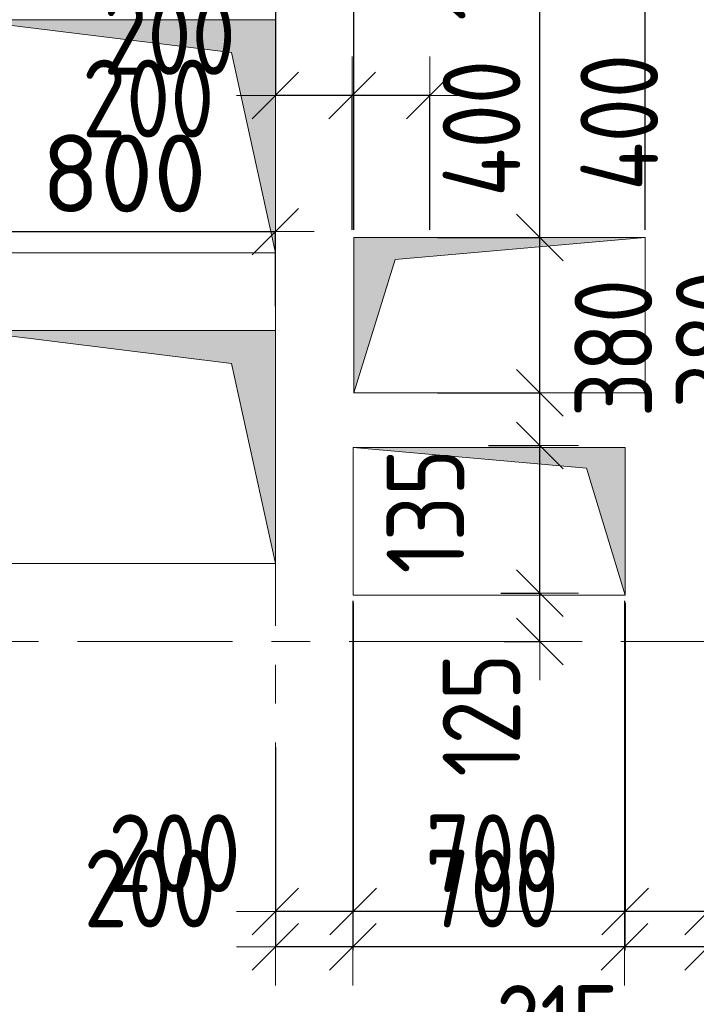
# Model space of a CAD drawing. Header units: metres. Extents: x -38 to 89, y -15 to 21.
# Tile 25 of 129: x 21.02 to 22.76, y 8.07 to 10.6. Entities that reach past the tile are written whole.
import ezdxf

# ---------------------------------------------------------------- set-up
doc = ezdxf.new("R2010")
doc.units = ezdxf.units.M
doc.header["$PDMODE"] = 65
doc.linetypes.add('______11', pattern=[0.5, 0.4, -0.05, 0, -0.05])
doc.linetypes.add('______5', pattern=[1.1, 0.8, -0.1, 0.1, -0.1])
for name, color, linetype, lineweight in [('XR$2$Осевая линия (1)', 7, '______5', 13), ('XR$3$Перекрытие (1)', 7, 'Continuous', 35), ('XR$4$Размерная линия (1)', 7, 'Continuous', 13), ('XR$5$Размерная линия (1)', 7, 'Continuous', 13)]:
    doc.layers.add(name, color=color, linetype=linetype, lineweight=lineweight)
doc.layers.add('XR$3$Макрос проема_ отверстия', color=7, linetype='Continuous', lineweight=13, true_color=0x2d2d2d)
doc.styles.add('ISOCPEUR', font='txt')
doc.dimstyles.new('DIMSTYLE_3', dxfattribs={"dimtxt": 0.2, "dimasz": 0.2, "dimexe": 0, "dimexo": 0, "dimgap": 0.1, "dimtad": 2, "dimdec": 0, "dimlfac": 1000, "dimrnd": 5, "dimzin": 12, "dimdsep": 46, "dimtxsty": 'ISOCPEUR', "dimblk1": 'ALL_ML_STRICH', "dimblk2": 'ALL_ML_STRICH', "dimsah": 1, "dimcen": 0, "dimclrd": 7, "dimclre": 256, "dimclrt": 7, "dimadec": 0, "dimazin": 0, "dimtfac": 1, "dimtdec": 0, "dimtix": 1, "dimtmove": 2, "dimatfit": 3, "dimfxl": 0, "dimtzin": 0, "dimlwd": 0, "dimlwe": -3, "dimarcsym": 0})
doc.dimstyles.new('DIMSTYLE_6', dxfattribs={"dimtxt": 0.2, "dimasz": 0.2, "dimexe": 0, "dimexo": 0, "dimgap": 0.1, "dimtad": 2, "dimdec": 0, "dimlfac": 1000, "dimrnd": 5, "dimzin": 12, "dimdsep": 46, "dimtxsty": 'ISOCPEUR', "dimblk1": 'ALL_ML_STRICH', "dimblk2": 'ALL_ML_STRICH', "dimsah": 1, "dimcen": 0, "dimclrd": 7, "dimclre": 256, "dimclrt": 7, "dimadec": 0, "dimazin": 0, "dimtfac": 1, "dimtdec": 0, "dimtix": 1, "dimtmove": 2, "dimatfit": 3, "dimfxl": 0, "dimtvp": 1.2, "dimtzin": 0, "dimlwd": 0, "dimlwe": -3, "dimarcsym": 0})
doc.dimstyles.new('DIMSTYLE_7', dxfattribs={"dimtxt": 0.2, "dimasz": 0.2, "dimexe": 0, "dimexo": 0, "dimgap": 0.1, "dimtad": 0, "dimdec": 0, "dimlfac": 1000, "dimrnd": 5, "dimzin": 12, "dimdsep": 46, "dimtxsty": 'ISOCPEUR', "dimblk1": 'ALL_ML_STRICH', "dimblk2": 'ALL_ML_STRICH', "dimsah": 1, "dimcen": 0, "dimclrd": 7, "dimclre": 256, "dimclrt": 7, "dimadec": 0, "dimazin": 0, "dimtfac": 1, "dimtdec": 0, "dimtix": 1, "dimtmove": 2, "dimatfit": 3, "dimfxl": 0, "dimtvp": 1.2, "dimtzin": 0, "dimlwd": 0, "dimlwe": -3, "dimarcsym": 0})

# ---------------------------------------------------------------- blocks, each defined once
blk = doc.blocks.new('Отображение проема', base_point=(-1.1579, -49.3094))
at = {"layer": 'XR$3$Макрос проема_ отверстия', "true_color": 0x000000, "transparency": 33554687}
blk.add_hatch(color=18, dxfattribs=at).paths.add_polyline_path([(-1.1579, -50.1094), (-1.0448, -49.4225), (-0.3579, -49.3094), (-1.1579, -49.3094)])
at = {"layer": 'XR$3$Макрос проема_ отверстия', "transparency": 33554687}
for p, q in [((-1.1579, -50.1094), (-1.1579, -49.3094)), ((-1.1579, -49.3094), (-0.3579, -49.3094)), ((-1.0448, -49.4225), (-0.3579, -49.3094)), ((-1.1579, -50.1094), (-1.0448, -49.4225))]:
    blk.add_line(p, q, dxfattribs=at)
blk = doc.blocks.new('ALL_ML_STRICH')
at = {"color": 0, "linetype": 'ByBlock', "lineweight": -2}
for p, q in [((0, -0.5), (0, 0.5)), ((-0.3, -0.3), (0.3, 0.3)), ((-1, 0), (0.5, 0))]:
    blk.add_line(p, q, dxfattribs=at)
blk = doc.blocks.new('*D195')
at = {"layer": 'DEFPOINTS', "color": 7, "linetype": 'Continuous', "lineweight": 13, "transparency": 33554687}
for p in [(22.7944, 9.3592), (23.2959, 9.3592), (23.2959, 8.2139)]:
    blk.add_point(p, dxfattribs=at)
at = {"layer": 'XR$4$Размерная линия (1)', "color": 9, "linetype": 'Continuous', "lineweight": -2, "true_color": 0xc7c7c7, "transparency": 33554687}
for p, q in [((22.7944, 9.3392), (22.7944, 8.2139)), ((23.2959, 9.3392), (23.2959, 8.2139))]:
    blk.add_line(p, q, dxfattribs=at)
at = {"layer": 'XR$4$Размерная линия (1)', "color": 7, "linetype": 'Continuous', "lineweight": -2, "transparency": 33554687}
blk.add_line((23.2959, 8.2139), (22.7944, 8.2139), dxfattribs=at)
at = {"layer": 'XR$4$Размерная линия (1)', "color": 7, "linetype": 'Continuous', "lineweight": 13, "transparency": 33554687, "xscale": 0.2, "yscale": 0.2, "zscale": 0.2}
for p, rotation in [((22.7944, 8.2139), 180), ((23.2959, 8.2139), 360)]:
    blk.add_blockref('ALL_ML_STRICH', p, dxfattribs=dict(at, rotation=rotation))
at = {"layer": 'XR$4$Размерная линия (1)', "color": 7, "linetype": 'Continuous', "lineweight": 13, "transparency": 33554687, "insert": (23.0535, 8.3639), "char_height": 0.2, "width": 0.5, "attachment_point": 5, "style": 'ISOCPEUR'}
blk.add_mtext('\\W0.83;\\A1;{500}', dxfattribs=at)
blk = doc.blocks.new('*D196')
at = {"layer": 'DEFPOINTS', "color": 7, "linetype": 'Continuous', "lineweight": 13, "transparency": 33554687}
for p in [(22.7944, 9.3592), (22.5794, 9.1242), (22.7944, 8.2139)]:
    blk.add_point(p, dxfattribs=at)
at = {"layer": 'XR$4$Размерная линия (1)', "color": 9, "linetype": 'Continuous', "lineweight": -2, "true_color": 0xc7c7c7, "transparency": 33554687}
for p, q in [((22.7944, 9.3392), (22.7944, 8.2139)), ((22.5794, 9.1042), (22.5794, 8.2139))]:
    blk.add_line(p, q, dxfattribs=at)
at = {"layer": 'XR$4$Размерная линия (1)', "color": 7, "linetype": 'Continuous', "lineweight": -2, "transparency": 33554687}
blk.add_line((22.7944, 8.2139), (22.5794, 8.2139), dxfattribs=at)
at = {"layer": 'XR$4$Размерная линия (1)', "color": 7, "linetype": 'Continuous', "lineweight": 13, "transparency": 33554687, "xscale": 0.2, "yscale": 0.2, "zscale": 0.2}
for p, rotation in [((22.5794, 8.2139), 180), ((22.7944, 8.2139), 360)]:
    blk.add_blockref('ALL_ML_STRICH', p, dxfattribs=dict(at, rotation=rotation))
at = {"layer": 'XR$4$Размерная линия (1)', "color": 7, "linetype": 'Continuous', "lineweight": 13, "transparency": 33554687, "insert": (22.4069, 8.0153), "char_height": 0.2, "width": 0.5, "attachment_point": 5, "style": 'ISOCPEUR'}
blk.add_mtext('\\W0.83;\\A1;{215}', dxfattribs=at)
blk = doc.blocks.new('*D197')
at = {"layer": 'DEFPOINTS', "color": 7, "linetype": 'Continuous', "lineweight": 13, "transparency": 33554687}
for p in [(21.8794, 9.1242), (22.5794, 9.1242), (22.5794, 8.2139)]:
    blk.add_point(p, dxfattribs=at)
at = {"layer": 'XR$4$Размерная линия (1)', "color": 9, "linetype": 'Continuous', "lineweight": -2, "true_color": 0xc7c7c7, "transparency": 33554687}
for p, q in [((21.8794, 9.1042), (21.8794, 8.2139)), ((22.5794, 9.1042), (22.5794, 8.2139))]:
    blk.add_line(p, q, dxfattribs=at)
at = {"layer": 'XR$4$Размерная линия (1)', "color": 7, "linetype": 'Continuous', "lineweight": -2, "transparency": 33554687}
blk.add_line((22.5794, 8.2139), (21.8794, 8.2139), dxfattribs=at)
at = {"layer": 'XR$4$Размерная линия (1)', "color": 7, "linetype": 'Continuous', "lineweight": 13, "transparency": 33554687, "xscale": 0.2, "yscale": 0.2, "zscale": 0.2}
for p, rotation in [((21.8794, 8.2139), 180), ((22.5794, 8.2139), 360)]:
    blk.add_blockref('ALL_ML_STRICH', p, dxfattribs=dict(at, rotation=rotation))
at = {"layer": 'XR$4$Размерная линия (1)', "color": 7, "linetype": 'Continuous', "lineweight": 13, "transparency": 33554687, "insert": (22.2377, 8.3639), "char_height": 0.2, "width": 0.5, "attachment_point": 5, "style": 'ISOCPEUR'}
blk.add_mtext('\\W0.83;\\A1;{700}', dxfattribs=at)
blk = doc.blocks.new('*D198')
at = {"layer": 'DEFPOINTS', "color": 7, "linetype": 'Continuous', "lineweight": 13, "transparency": 33554687}
for p in [(21.8794, 9.1242), (21.68, 8.7481), (21.8794, 8.2139)]:
    blk.add_point(p, dxfattribs=at)
at = {"layer": 'XR$4$Размерная линия (1)', "color": 9, "linetype": 'Continuous', "lineweight": -2, "true_color": 0xc7c7c7, "transparency": 33554687}
for p, q in [((21.8794, 9.1042), (21.8794, 8.2139)), ((21.68, 8.7281), (21.68, 8.2139))]:
    blk.add_line(p, q, dxfattribs=at)
at = {"layer": 'XR$4$Размерная линия (1)', "color": 7, "linetype": 'Continuous', "lineweight": -2, "transparency": 33554687}
blk.add_line((21.8794, 8.2139), (21.68, 8.2139), dxfattribs=at)
at = {"layer": 'XR$4$Размерная линия (1)', "color": 7, "linetype": 'Continuous', "lineweight": 13, "transparency": 33554687, "xscale": 0.2, "yscale": 0.2, "zscale": 0.2}
for p, rotation in [((21.68, 8.2139), 180), ((21.8794, 8.2139), 360)]:
    blk.add_blockref('ALL_ML_STRICH', p, dxfattribs=dict(at, rotation=rotation))
at = {"layer": 'XR$4$Размерная линия (1)', "color": 7, "linetype": 'Continuous', "lineweight": 13, "transparency": 33554687, "insert": (21.3569, 8.3639), "char_height": 0.2, "width": 0.5, "attachment_point": 5, "style": 'ISOCPEUR'}
blk.add_mtext('\\W0.83;\\A1;{200}', dxfattribs=at)
blk = doc.blocks.new('*D313')
at = {"layer": 'DEFPOINTS', "color": 7, "linetype": 'Continuous', "lineweight": 13, "transparency": 33554687}
for p in [(20.88, 10.0545), (21.68, 9.8429), (20.88, 9.8)]:
    blk.add_point(p, dxfattribs=at)
at = {"layer": 'XR$4$Размерная линия (1)', "color": 9, "linetype": 'Continuous', "lineweight": -2, "true_color": 0xc7c7c7, "transparency": 33554687}
for p, q in [((20.88, 9.82), (20.88, 10.0545)), ((21.68, 9.8629), (21.68, 10.0545))]:
    blk.add_line(p, q, dxfattribs=at)
at = {"layer": 'XR$4$Размерная линия (1)', "color": 7, "linetype": 'Continuous', "lineweight": -2, "transparency": 33554687}
blk.add_line((20.88, 10.0545), (21.68, 10.0545), dxfattribs=at)
at = {"layer": 'XR$4$Размерная линия (1)', "color": 7, "linetype": 'Continuous', "lineweight": 13, "transparency": 33554687, "xscale": 0.2, "yscale": 0.2, "zscale": 0.2, "rotation": 180}
blk.add_blockref('ALL_ML_STRICH', (20.88, 10.0545), dxfattribs=at)
at = {"layer": 'XR$4$Размерная линия (1)', "color": 7, "linetype": 'Continuous', "lineweight": 13, "transparency": 33554687, "xscale": 0.2, "yscale": 0.2, "zscale": 0.2}
blk.add_blockref('ALL_ML_STRICH', (21.68, 10.0545), dxfattribs=at)
at = {"layer": 'XR$4$Размерная линия (1)', "color": 7, "linetype": 'Continuous', "lineweight": 13, "transparency": 33554687, "insert": (21.29, 10.2045), "char_height": 0.2, "width": 0.6, "attachment_point": 5, "style": 'ISOCPEUR'}
blk.add_mtext('\\A1;{800}', dxfattribs=at)
blk = doc.blocks.new('*D355')
at = {"layer": 'DEFPOINTS', "color": 7, "linetype": 'Continuous', "lineweight": 13, "transparency": 33554687}
for p in [(22.0775, 10.4053), (21.8775, 10.0396), (22.0775, 10.0396)]:
    blk.add_point(p, dxfattribs=at)
at = {"layer": 'XR$4$Размерная линия (1)', "color": 9, "linetype": 'Continuous', "lineweight": -2, "true_color": 0xc7c7c7, "transparency": 33554687}
for p, q in [((21.8775, 10.0596), (21.8775, 10.4053)), ((22.0775, 10.0596), (22.0775, 10.4053))]:
    blk.add_line(p, q, dxfattribs=at)
at = {"layer": 'XR$4$Размерная линия (1)', "color": 7, "linetype": 'Continuous', "lineweight": -2, "transparency": 33554687}
blk.add_line((22.0775, 10.4053), (21.8775, 10.4053), dxfattribs=at)
at = {"layer": 'XR$4$Размерная линия (1)', "color": 7, "linetype": 'Continuous', "lineweight": 13, "transparency": 33554687, "xscale": 0.2, "yscale": 0.2, "zscale": 0.2}
for p, rotation in [((21.8775, 10.4053), 180), ((22.0775, 10.4053), 360)]:
    blk.add_blockref('ALL_ML_STRICH', p, dxfattribs=dict(at, rotation=rotation))
at = {"layer": 'XR$4$Размерная линия (1)', "color": 7, "linetype": 'Continuous', "lineweight": 13, "transparency": 33554687, "insert": (21.6923, 10.8916), "char_height": 0.2, "width": 0.5, "attachment_point": 5, "style": 'ISOCPEUR'}
blk.add_mtext('\\W0.83;\\A1;{200}', dxfattribs=at)
blk = doc.blocks.new('*D356')
at = {"layer": 'DEFPOINTS', "color": 7, "linetype": 'Continuous', "lineweight": 13, "transparency": 33554687}
for p in [(21.68, 10.7985), (21.8775, 10.4053), (21.8775, 10.0396)]:
    blk.add_point(p, dxfattribs=at)
at = {"layer": 'XR$4$Размерная линия (1)', "color": 9, "linetype": 'Continuous', "lineweight": -2, "true_color": 0xc7c7c7, "transparency": 33554687}
for p, q in [((21.68, 10.8185), (21.68, 10.4053)), ((21.8775, 10.0596), (21.8775, 10.4053))]:
    blk.add_line(p, q, dxfattribs=at)
at = {"layer": 'XR$4$Размерная линия (1)', "color": 7, "linetype": 'Continuous', "lineweight": -2, "transparency": 33554687}
blk.add_line((21.8775, 10.4053), (21.68, 10.4053), dxfattribs=at)
at = {"layer": 'XR$4$Размерная линия (1)', "color": 7, "linetype": 'Continuous', "lineweight": 13, "transparency": 33554687, "xscale": 0.2, "yscale": 0.2, "zscale": 0.2}
for p, rotation in [((21.68, 10.4053), 180), ((21.8775, 10.4053), 360)]:
    blk.add_blockref('ALL_ML_STRICH', p, dxfattribs=dict(at, rotation=rotation))
at = {"layer": 'XR$4$Размерная линия (1)', "color": 7, "linetype": 'Continuous', "lineweight": 13, "transparency": 33554687, "insert": (21.4075, 10.5583), "char_height": 0.2, "width": 0.5, "attachment_point": 5, "style": 'ISOCPEUR'}
blk.add_mtext('\\W0.83;\\A1;{200}', dxfattribs=at)
blk = doc.blocks.new('*D374')
at = {"layer": 'DEFPOINTS', "color": 7, "linetype": 'Continuous', "lineweight": 13, "transparency": 33554687}
for p in [(22.241, 9.1242), (22.249, 9), (22.361, 9)]:
    blk.add_point(p, dxfattribs=at)
at = {"layer": 'XR$4$Размерная линия (1)', "color": 9, "linetype": 'Continuous', "lineweight": -2, "true_color": 0xc7c7c7, "transparency": 33554687}
for p, q in [((22.261, 9.1242), (22.361, 9.1242)), ((22.269, 9), (22.361, 9))]:
    blk.add_line(p, q, dxfattribs=at)
at = {"layer": 'XR$4$Размерная линия (1)', "color": 7, "linetype": 'Continuous', "lineweight": -2, "transparency": 33554687}
blk.add_line((22.361, 9), (22.361, 9.1242), dxfattribs=at)
at = {"layer": 'XR$4$Размерная линия (1)', "color": 7, "linetype": 'Continuous', "lineweight": 13, "transparency": 33554687, "xscale": 0.2, "yscale": 0.2, "zscale": 0.2}
for p, rotation in [((22.361, 9.1242), 90), ((22.361, 9), 270)]:
    blk.add_blockref('ALL_ML_STRICH', p, dxfattribs=dict(at, rotation=rotation))
at = {"layer": 'XR$4$Размерная линия (1)', "color": 7, "linetype": 'Continuous', "lineweight": 13, "transparency": 33554687, "insert": (22.2108, 8.8101), "char_height": 0.2, "width": 0.5, "attachment_point": 5, "rotation": 90, "style": 'ISOCPEUR'}
blk.add_mtext('\\W0.83;\\A1;{125}', dxfattribs=at)
blk = doc.blocks.new('*D375')
at = {"layer": 'DEFPOINTS', "color": 7, "linetype": 'Continuous', "lineweight": 13, "transparency": 33554687}
for p in [(22.2091, 9.5042), (22.241, 9.1242), (22.361, 9.1242)]:
    blk.add_point(p, dxfattribs=at)
at = {"layer": 'XR$4$Размерная линия (1)', "color": 9, "linetype": 'Continuous', "lineweight": -2, "true_color": 0xc7c7c7, "transparency": 33554687}
for p, q in [((22.2291, 9.5042), (22.361, 9.5042)), ((22.261, 9.1242), (22.361, 9.1242))]:
    blk.add_line(p, q, dxfattribs=at)
at = {"layer": 'XR$4$Размерная линия (1)', "color": 7, "linetype": 'Continuous', "lineweight": -2, "transparency": 33554687}
blk.add_line((22.361, 9.1242), (22.361, 9.5042), dxfattribs=at)
at = {"layer": 'XR$4$Размерная линия (1)', "color": 7, "linetype": 'Continuous', "lineweight": 13, "transparency": 33554687, "xscale": 0.2, "yscale": 0.2, "zscale": 0.2}
for p, rotation in [((22.361, 9.5042), 90), ((22.361, 9.1242), 270)]:
    blk.add_blockref('ALL_ML_STRICH', p, dxfattribs=dict(at, rotation=rotation))
at = {"layer": 'XR$4$Размерная линия (1)', "color": 7, "linetype": 'Continuous', "lineweight": 13, "transparency": 33554687, "insert": (22.5505, 9.7548), "char_height": 0.2, "width": 0.5, "attachment_point": 5, "rotation": 90, "style": 'ISOCPEUR'}
blk.add_mtext('\\W0.83;\\A1;{380}', dxfattribs=at)
blk = doc.blocks.new('*D376')
at = {"layer": 'DEFPOINTS', "color": 7, "linetype": 'Continuous', "lineweight": 13, "transparency": 33554687}
for p in [(22.0775, 9.6396), (22.2091, 9.5042), (22.361, 9.5042)]:
    blk.add_point(p, dxfattribs=at)
at = {"layer": 'XR$4$Размерная линия (1)', "color": 9, "linetype": 'Continuous', "lineweight": -2, "true_color": 0xc7c7c7, "transparency": 33554687}
for p, q in [((22.0975, 9.6396), (22.361, 9.6396)), ((22.2291, 9.5042), (22.361, 9.5042))]:
    blk.add_line(p, q, dxfattribs=at)
at = {"layer": 'XR$4$Размерная линия (1)', "color": 7, "linetype": 'Continuous', "lineweight": -2, "transparency": 33554687}
blk.add_line((22.361, 9.5042), (22.361, 9.6396), dxfattribs=at)
at = {"layer": 'XR$4$Размерная линия (1)', "color": 7, "linetype": 'Continuous', "lineweight": 13, "transparency": 33554687, "xscale": 0.2, "yscale": 0.2, "zscale": 0.2}
for p, rotation in [((22.361, 9.6396), 90), ((22.361, 9.5042), 270)]:
    blk.add_blockref('ALL_ML_STRICH', p, dxfattribs=dict(at, rotation=rotation))
at = {"layer": 'XR$4$Размерная линия (1)', "color": 7, "linetype": 'Continuous', "lineweight": 13, "transparency": 33554687, "insert": (22.0665, 9.3349), "char_height": 0.2, "width": 0.5, "attachment_point": 5, "rotation": 90, "style": 'ISOCPEUR'}
blk.add_mtext('\\W0.83;\\A1;{135}', dxfattribs=at)
blk = doc.blocks.new('*D377')
at = {"layer": 'DEFPOINTS', "color": 7, "linetype": 'Continuous', "lineweight": 13, "transparency": 33554687}
for p in [(22.0775, 10.0396), (22.0775, 9.6396), (22.361, 9.6396)]:
    blk.add_point(p, dxfattribs=at)
at = {"layer": 'XR$4$Размерная линия (1)', "color": 9, "linetype": 'Continuous', "lineweight": -2, "true_color": 0xc7c7c7, "transparency": 33554687}
for p, q in [((22.0975, 10.0396), (22.361, 10.0396)), ((22.0975, 9.6396), (22.361, 9.6396))]:
    blk.add_line(p, q, dxfattribs=at)
at = {"layer": 'XR$4$Размерная линия (1)', "color": 7, "linetype": 'Continuous', "lineweight": -2, "transparency": 33554687}
blk.add_line((22.361, 9.6396), (22.361, 10.0396), dxfattribs=at)
at = {"layer": 'XR$4$Размерная линия (1)', "color": 7, "linetype": 'Continuous', "lineweight": 13, "transparency": 33554687, "xscale": 0.2, "yscale": 0.2, "zscale": 0.2}
for p, rotation in [((22.361, 10.0396), 90), ((22.361, 9.6396), 270)]:
    blk.add_blockref('ALL_ML_STRICH', p, dxfattribs=dict(at, rotation=rotation))
at = {"layer": 'XR$4$Размерная линия (1)', "color": 7, "linetype": 'Continuous', "lineweight": 13, "transparency": 33554687, "insert": (22.5657, 10.3357), "char_height": 0.2, "width": 0.5, "attachment_point": 5, "rotation": 90, "style": 'ISOCPEUR'}
blk.add_mtext('\\W0.83;\\A1;{400}', dxfattribs=at)
blk = doc.blocks.new('*D378')
at = {"layer": 'DEFPOINTS', "color": 7, "linetype": 'Continuous', "lineweight": 13, "transparency": 33554687}
for p in [(21.73, 11.5435), (22.0775, 10.0396), (22.361, 10.0396)]:
    blk.add_point(p, dxfattribs=at)
at = {"layer": 'XR$4$Размерная линия (1)', "color": 9, "linetype": 'Continuous', "lineweight": -2, "true_color": 0xc7c7c7, "transparency": 33554687}
for p, q in [((21.75, 11.5435), (22.361, 11.5435)), ((22.0975, 10.0396), (22.361, 10.0396))]:
    blk.add_line(p, q, dxfattribs=at)
at = {"layer": 'XR$4$Размерная линия (1)', "color": 7, "linetype": 'Continuous', "lineweight": -2, "transparency": 33554687}
blk.add_line((22.361, 10.0396), (22.361, 11.5435), dxfattribs=at)
at = {"layer": 'XR$4$Размерная линия (1)', "color": 7, "linetype": 'Continuous', "lineweight": 13, "transparency": 33554687, "xscale": 0.2, "yscale": 0.2, "zscale": 0.2}
for p, rotation in [((22.361, 11.5435), 90), ((22.361, 10.0396), 270)]:
    blk.add_blockref('ALL_ML_STRICH', p, dxfattribs=dict(at, rotation=rotation))
at = {"layer": 'XR$4$Размерная линия (1)', "color": 7, "linetype": 'Continuous', "lineweight": 13, "transparency": 33554687, "insert": (22.211, 10.8165), "char_height": 0.2, "width": 0.666667, "attachment_point": 5, "rotation": 90, "style": 'ISOCPEUR'}
blk.add_mtext('\\W0.83;\\A1;{1505}', dxfattribs=at)
blk = doc.blocks.new('*D527')
at = {"layer": 'DEFPOINTS', "color": 7, "linetype": 'Continuous', "lineweight": 13, "transparency": 33554687}
for p in [(22.7944, 9.3592), (23.2959, 9.3592), (23.2959, 8.3046)]:
    blk.add_point(p, dxfattribs=at)
at = {"layer": 'XR$5$Размерная линия (1)', "color": 9, "linetype": 'Continuous', "lineweight": -2, "true_color": 0xc7c7c7, "transparency": 33554687}
for p, q in [((22.7944, 9.3392), (22.7944, 8.3046)), ((23.2959, 9.3392), (23.2959, 8.3046))]:
    blk.add_line(p, q, dxfattribs=at)
at = {"layer": 'XR$5$Размерная линия (1)', "color": 7, "linetype": 'Continuous', "lineweight": -2, "transparency": 33554687}
blk.add_line((23.2959, 8.3046), (22.7944, 8.3046), dxfattribs=at)
at = {"layer": 'XR$5$Размерная линия (1)', "color": 7, "linetype": 'Continuous', "lineweight": 13, "transparency": 33554687, "xscale": 0.2, "yscale": 0.2, "zscale": 0.2}
for p, rotation in [((22.7944, 8.3046), 180), ((23.2959, 8.3046), 360)]:
    blk.add_blockref('ALL_ML_STRICH', p, dxfattribs=dict(at, rotation=rotation))
at = {"layer": 'XR$5$Размерная линия (1)', "color": 7, "linetype": 'Continuous', "lineweight": 13, "transparency": 33554687, "insert": (23.0535, 8.4546), "char_height": 0.2, "width": 0.5, "attachment_point": 5, "style": 'ISOCPEUR'}
blk.add_mtext('\\W0.83;\\A1;{500}', dxfattribs=at)
blk = doc.blocks.new('*D528')
at = {"layer": 'DEFPOINTS', "color": 7, "linetype": 'Continuous', "lineweight": 13, "transparency": 33554687}
for p in [(22.7944, 9.3592), (22.5806, 9.1192), (22.7944, 8.3046)]:
    blk.add_point(p, dxfattribs=at)
at = {"layer": 'XR$5$Размерная линия (1)', "color": 9, "linetype": 'Continuous', "lineweight": -2, "true_color": 0xc7c7c7, "transparency": 33554687}
for p, q in [((22.7944, 9.3392), (22.7944, 8.3046)), ((22.5806, 9.0992), (22.5806, 8.3046))]:
    blk.add_line(p, q, dxfattribs=at)
at = {"layer": 'XR$5$Размерная линия (1)', "color": 7, "linetype": 'Continuous', "lineweight": -2, "transparency": 33554687}
blk.add_line((22.7944, 8.3046), (22.5806, 8.3046), dxfattribs=at)
at = {"layer": 'XR$5$Размерная линия (1)', "color": 7, "linetype": 'Continuous', "lineweight": 13, "transparency": 33554687, "xscale": 0.2, "yscale": 0.2, "zscale": 0.2}
for p, rotation in [((22.5806, 8.3046), 180), ((22.7944, 8.3046), 360)]:
    blk.add_blockref('ALL_ML_STRICH', p, dxfattribs=dict(at, rotation=rotation))
at = {"layer": 'XR$5$Размерная линия (1)', "color": 7, "linetype": 'Continuous', "lineweight": 13, "transparency": 33554687, "insert": (23.3625, 7.8269), "char_height": 0.2, "width": 0.5, "attachment_point": 5, "style": 'ISOCPEUR'}
blk.add_mtext('\\W0.83;\\A1;{215}', dxfattribs=at)
blk = doc.blocks.new('*D529')
at = {"layer": 'DEFPOINTS', "color": 7, "linetype": 'Continuous', "lineweight": 13, "transparency": 33554687}
for p in [(21.8806, 9.1192), (22.5806, 9.1192), (22.5806, 8.3046)]:
    blk.add_point(p, dxfattribs=at)
at = {"layer": 'XR$5$Размерная линия (1)', "color": 9, "linetype": 'Continuous', "lineweight": -2, "true_color": 0xc7c7c7, "transparency": 33554687}
for p, q in [((21.8806, 9.0992), (21.8806, 8.3046)), ((22.5806, 9.0992), (22.5806, 8.3046))]:
    blk.add_line(p, q, dxfattribs=at)
at = {"layer": 'XR$5$Размерная линия (1)', "color": 7, "linetype": 'Continuous', "lineweight": -2, "transparency": 33554687}
blk.add_line((22.5806, 8.3046), (21.8806, 8.3046), dxfattribs=at)
at = {"layer": 'XR$5$Размерная линия (1)', "color": 7, "linetype": 'Continuous', "lineweight": 13, "transparency": 33554687, "xscale": 0.2, "yscale": 0.2, "zscale": 0.2}
for p, rotation in [((21.8806, 8.3046), 180), ((22.5806, 8.3046), 360)]:
    blk.add_blockref('ALL_ML_STRICH', p, dxfattribs=dict(at, rotation=rotation))
at = {"layer": 'XR$5$Размерная линия (1)', "color": 7, "linetype": 'Continuous', "lineweight": 13, "transparency": 33554687, "insert": (22.2389, 8.4546), "char_height": 0.2, "width": 0.5, "attachment_point": 5, "style": 'ISOCPEUR'}
blk.add_mtext('\\W0.83;\\A1;{700}', dxfattribs=at)
blk = doc.blocks.new('*D530')
at = {"layer": 'DEFPOINTS', "color": 7, "linetype": 'Continuous', "lineweight": 13, "transparency": 33554687}
for p in [(21.8806, 9.1192), (21.68, 8.7481), (21.8806, 8.3046)]:
    blk.add_point(p, dxfattribs=at)
at = {"layer": 'XR$5$Размерная линия (1)', "color": 9, "linetype": 'Continuous', "lineweight": -2, "true_color": 0xc7c7c7, "transparency": 33554687}
for p, q in [((21.8806, 9.0992), (21.8806, 8.3046)), ((21.68, 8.7281), (21.68, 8.3046))]:
    blk.add_line(p, q, dxfattribs=at)
at = {"layer": 'XR$5$Размерная линия (1)', "color": 7, "linetype": 'Continuous', "lineweight": -2, "transparency": 33554687}
blk.add_line((21.8806, 8.3046), (21.68, 8.3046), dxfattribs=at)
at = {"layer": 'XR$5$Размерная линия (1)', "color": 7, "linetype": 'Continuous', "lineweight": 13, "transparency": 33554687, "xscale": 0.2, "yscale": 0.2, "zscale": 0.2}
for p, rotation in [((21.68, 8.3046), 180), ((21.8806, 8.3046), 360)]:
    blk.add_blockref('ALL_ML_STRICH', p, dxfattribs=dict(at, rotation=rotation))
at = {"layer": 'XR$5$Размерная линия (1)', "color": 7, "linetype": 'Continuous', "lineweight": 13, "transparency": 33554687, "insert": (21.42, 8.4547), "char_height": 0.2, "width": 0.5, "attachment_point": 5, "style": 'ISOCPEUR'}
blk.add_mtext('\\W0.83;\\A1;{200}', dxfattribs=at)
blk = doc.blocks.new('*D721')
at = {"layer": 'DEFPOINTS', "color": 7, "linetype": 'Continuous', "lineweight": 13, "transparency": 33554687}
for p in [(22.6325, 10.777), (21.8825, 10.0396), (22.6325, 10.0396)]:
    blk.add_point(p, dxfattribs=at)
at = {"layer": 'XR$5$Размерная линия (1)', "color": 9, "linetype": 'Continuous', "lineweight": -2, "true_color": 0xc7c7c7, "transparency": 33554687}
for p, q in [((21.8825, 10.0596), (21.8825, 10.777)), ((22.6325, 10.0596), (22.6325, 10.777))]:
    blk.add_line(p, q, dxfattribs=at)
at = {"layer": 'XR$5$Размерная линия (1)', "color": 7, "linetype": 'Continuous', "lineweight": -2, "transparency": 33554687}
blk.add_line((22.6325, 10.777), (21.8825, 10.777), dxfattribs=at)
at = {"layer": 'XR$5$Размерная линия (1)', "color": 7, "linetype": 'Continuous', "lineweight": 13, "transparency": 33554687, "xscale": 0.2, "yscale": 0.2, "zscale": 0.2}
for p, rotation in [((21.8825, 10.777), 180), ((22.6325, 10.777), 360)]:
    blk.add_blockref('ALL_ML_STRICH', p, dxfattribs=dict(at, rotation=rotation))
at = {"layer": 'XR$5$Размерная линия (1)', "color": 7, "linetype": 'Continuous', "lineweight": 13, "transparency": 33554687, "insert": (22.2658, 10.927), "char_height": 0.2, "width": 0.5, "attachment_point": 5, "style": 'ISOCPEUR'}
blk.add_mtext('\\W0.83;\\A1;{750}', dxfattribs=at)
blk = doc.blocks.new('*D722')
at = {"layer": 'DEFPOINTS', "color": 7, "linetype": 'Continuous', "lineweight": 13, "transparency": 33554687}
for p in [(21.68, 10.7985), (21.8825, 10.777), (21.8825, 10.0396)]:
    blk.add_point(p, dxfattribs=at)
at = {"layer": 'XR$5$Размерная линия (1)', "color": 9, "linetype": 'Continuous', "lineweight": -2, "true_color": 0xc7c7c7, "transparency": 33554687}
for p, q in [((21.68, 10.7785), (21.68, 10.777)), ((21.8825, 10.0596), (21.8825, 10.777))]:
    blk.add_line(p, q, dxfattribs=at)
at = {"layer": 'XR$5$Размерная линия (1)', "color": 7, "linetype": 'Continuous', "lineweight": -2, "transparency": 33554687}
blk.add_line((21.8825, 10.777), (21.68, 10.777), dxfattribs=at)
at = {"layer": 'XR$5$Размерная линия (1)', "color": 7, "linetype": 'Continuous', "lineweight": 13, "transparency": 33554687, "xscale": 0.2, "yscale": 0.2, "zscale": 0.2}
for p, rotation in [((21.68, 10.777), 180), ((21.8825, 10.777), 360)]:
    blk.add_blockref('ALL_ML_STRICH', p, dxfattribs=dict(at, rotation=rotation))
at = {"layer": 'XR$5$Размерная линия (1)', "color": 7, "linetype": 'Continuous', "lineweight": 13, "transparency": 33554687, "insert": (21.3526, 10.3971), "char_height": 0.2, "width": 0.5, "attachment_point": 5, "style": 'ISOCPEUR'}
blk.add_mtext('\\W0.83;\\A1;{200}', dxfattribs=at)
blk = doc.blocks.new('*D724')
at = {"layer": 'DEFPOINTS', "color": 7, "linetype": 'Continuous', "lineweight": 13, "transparency": 33554687}
for p in [(22.241, 9.1242), (22.249, 9), (22.361, 9)]:
    blk.add_point(p, dxfattribs=at)
at = {"layer": 'XR$5$Размерная линия (1)', "color": 9, "linetype": 'Continuous', "lineweight": -2, "true_color": 0xc7c7c7, "transparency": 33554687}
for p, q in [((22.261, 9.1242), (22.361, 9.1242)), ((22.269, 9), (22.361, 9))]:
    blk.add_line(p, q, dxfattribs=at)
at = {"layer": 'XR$5$Размерная линия (1)', "color": 7, "linetype": 'Continuous', "lineweight": -2, "transparency": 33554687}
blk.add_line((22.361, 9), (22.361, 9.1242), dxfattribs=at)
at = {"layer": 'XR$5$Размерная линия (1)', "color": 7, "linetype": 'Continuous', "lineweight": 13, "transparency": 33554687, "xscale": 0.2, "yscale": 0.2, "zscale": 0.2}
for p, rotation in [((22.361, 9.1242), 90), ((22.361, 9), 270)]:
    blk.add_blockref('ALL_ML_STRICH', p, dxfattribs=dict(at, rotation=rotation))
at = {"layer": 'XR$5$Размерная линия (1)', "color": 7, "linetype": 'Continuous', "lineweight": 13, "transparency": 33554687, "insert": (22.2108, 8.8101), "char_height": 0.2, "width": 0.5, "attachment_point": 5, "rotation": 90, "style": 'ISOCPEUR'}
blk.add_mtext('\\W0.83;\\A1;{125}', dxfattribs=at)
blk = doc.blocks.new('*D725')
at = {"layer": 'DEFPOINTS', "color": 7, "linetype": 'Continuous', "lineweight": 13, "transparency": 33554687}
for p in [(22.2091, 9.5042), (22.241, 9.1242), (22.361, 9.1242)]:
    blk.add_point(p, dxfattribs=at)
at = {"layer": 'XR$5$Размерная линия (1)', "color": 9, "linetype": 'Continuous', "lineweight": -2, "true_color": 0xc7c7c7, "transparency": 33554687}
for p, q in [((22.2291, 9.5042), (22.361, 9.5042)), ((22.261, 9.1242), (22.361, 9.1242))]:
    blk.add_line(p, q, dxfattribs=at)
at = {"layer": 'XR$5$Размерная линия (1)', "color": 7, "linetype": 'Continuous', "lineweight": -2, "transparency": 33554687}
blk.add_line((22.361, 9.1242), (22.361, 9.5042), dxfattribs=at)
at = {"layer": 'XR$5$Размерная линия (1)', "color": 7, "linetype": 'Continuous', "lineweight": 13, "transparency": 33554687, "xscale": 0.2, "yscale": 0.2, "zscale": 0.2}
for p, rotation in [((22.361, 9.5042), 90), ((22.361, 9.1242), 270)]:
    blk.add_blockref('ALL_ML_STRICH', p, dxfattribs=dict(at, rotation=rotation))
at = {"layer": 'XR$5$Размерная линия (1)', "color": 7, "linetype": 'Continuous', "lineweight": 13, "transparency": 33554687, "insert": (22.8115, 9.7773), "char_height": 0.2, "width": 0.5, "attachment_point": 5, "rotation": 90, "style": 'ISOCPEUR'}
blk.add_mtext('\\W0.83;\\A1;{380}', dxfattribs=at)
blk = doc.blocks.new('*D726')
at = {"layer": 'DEFPOINTS', "color": 7, "linetype": 'Continuous', "lineweight": 13, "transparency": 33554687}
for p in [(22.0775, 9.6396), (22.2091, 9.5042), (22.361, 9.5042)]:
    blk.add_point(p, dxfattribs=at)
at = {"layer": 'XR$5$Размерная линия (1)', "color": 9, "linetype": 'Continuous', "lineweight": -2, "true_color": 0xc7c7c7, "transparency": 33554687}
for p, q in [((22.0975, 9.6396), (22.361, 9.6396)), ((22.2291, 9.5042), (22.361, 9.5042))]:
    blk.add_line(p, q, dxfattribs=at)
at = {"layer": 'XR$5$Размерная линия (1)', "color": 7, "linetype": 'Continuous', "lineweight": -2, "transparency": 33554687}
blk.add_line((22.361, 9.5042), (22.361, 9.6396), dxfattribs=at)
at = {"layer": 'XR$5$Размерная линия (1)', "color": 7, "linetype": 'Continuous', "lineweight": 13, "transparency": 33554687, "xscale": 0.2, "yscale": 0.2, "zscale": 0.2}
for p, rotation in [((22.361, 9.6396), 90), ((22.361, 9.5042), 270)]:
    blk.add_blockref('ALL_ML_STRICH', p, dxfattribs=dict(at, rotation=rotation))
at = {"layer": 'XR$5$Размерная линия (1)', "color": 7, "linetype": 'Continuous', "lineweight": 13, "transparency": 33554687, "insert": (22.0665, 9.3349), "char_height": 0.2, "width": 0.5, "attachment_point": 5, "rotation": 90, "style": 'ISOCPEUR'}
blk.add_mtext('\\W0.83;\\A1;{135}', dxfattribs=at)
blk = doc.blocks.new('*D727')
at = {"layer": 'DEFPOINTS', "color": 7, "linetype": 'Continuous', "lineweight": 13, "transparency": 33554687}
for p in [(22.0775, 10.0396), (22.0775, 9.6396), (22.361, 9.6396)]:
    blk.add_point(p, dxfattribs=at)
at = {"layer": 'XR$5$Размерная линия (1)', "color": 9, "linetype": 'Continuous', "lineweight": -2, "true_color": 0xc7c7c7, "transparency": 33554687}
for p, q in [((22.0975, 10.0396), (22.361, 10.0396)), ((22.0975, 9.6396), (22.361, 9.6396))]:
    blk.add_line(p, q, dxfattribs=at)
at = {"layer": 'XR$5$Размерная линия (1)', "color": 7, "linetype": 'Continuous', "lineweight": -2, "transparency": 33554687}
blk.add_line((22.361, 9.6396), (22.361, 10.0396), dxfattribs=at)
at = {"layer": 'XR$5$Размерная линия (1)', "color": 7, "linetype": 'Continuous', "lineweight": 13, "transparency": 33554687, "xscale": 0.2, "yscale": 0.2, "zscale": 0.2}
for p, rotation in [((22.361, 10.0396), 90), ((22.361, 9.6396), 270)]:
    blk.add_blockref('ALL_ML_STRICH', p, dxfattribs=dict(at, rotation=rotation))
at = {"layer": 'XR$5$Размерная линия (1)', "color": 7, "linetype": 'Continuous', "lineweight": 13, "transparency": 33554687, "insert": (22.211, 10.3202), "char_height": 0.2, "width": 0.5, "attachment_point": 5, "rotation": 90, "style": 'ISOCPEUR'}
blk.add_mtext('\\W0.83;\\A1;{400}', dxfattribs=at)

msp = doc.modelspace()

# ---------------------------------------------------------------- linework, layer by layer
at = {"layer": 'XR$2$Осевая линия (1)', "color": 253, "linetype": '______11', "lineweight": 13, "true_color": 0xa0a0a0, "transparency": 33554687}
for p, q in [((21.68, 8.34), (21.68, 19.78)), ((-2.63, 9), (62.6, 9))]:
    msp.add_line(p, q, dxfattribs=at)
at = {"layer": 'XR$3$Перекрытие (1)', "color": 7, "linetype": 'Continuous', "lineweight": 13, "transparency": 33554687}
for p, q in [((21.68, 10.6), (20.88, 10.6)), ((21.68, 10), (21.68, 10.6)), ((22.6325, 10.0396), (21.8825, 10.0396)), ((21.8825, 10.0396), (21.8825, 9.6396)), ((22.6325, 9.6396), (22.6325, 10.0396)), ((20.88, 10), (21.68, 10)), ((21.68, 9.8), (20.88, 9.8)), ((21.68, 9.2), (21.68, 9.8)), ((21.8825, 9.6396), (22.555, 9.6396)), ((22.555, 9.6396), (22.6325, 9.6396)), ((21.8806, 9.4992), (21.8806, 9.1192)), ((22.5806, 9.4992), (21.8806, 9.4992)), ((22.5806, 9.1192), (22.5806, 9.4992)), ((20.88, 9.2), (21.68, 9.2)), ((21.8806, 9.1192), (22.5806, 9.1192))]:
    msp.add_line(p, q, dxfattribs=at)

# ---------------------------------------------------------------- block references
at = {"layer": 'XR$3$Макрос проема_ отверстия', "transparency": 33554687, "xscale": 0.7499999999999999, "rotation": 270}
for p in [(21.68, 10.6), (21.68, 9.8)]:
    msp.add_blockref('Отображение проема', p, dxfattribs=at)
at = {"layer": 'XR$3$Макрос проема_ отверстия', "transparency": 33554687, "xscale": 0.9375, "yscale": 0.5}
msp.add_blockref('Отображение проема', (21.8825, 10.0396), dxfattribs=at)
at = {"layer": 'XR$3$Макрос проема_ отверстия', "transparency": 33554687, "xscale": 0.4750000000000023, "yscale": 0.8749999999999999, "rotation": 270}
msp.add_blockref('Отображение проема', (22.5806, 9.4992), dxfattribs=at)

# ---------------------------------------------------------------- dimensions: what is measured, and where the dimension line sits
at = {"layer": 'XR$4$Размерная линия (1)', "color": 7, "linetype": 'Continuous', "lineweight": 13, "transparency": 33554687}
for base, p1, p2, angle, dimstyle, picture, middle in [((22.361, 11.5435), (22.0975, 10.0396), (21.75, 11.5435), 90, 'DIMSTYLE_3', '*D378', (22.211, 10.8165)), ((21.8775, 10.4053), (22.0775, 10.0596), (21.8775, 10.0596), 180, 'DIMSTYLE_6', '*D355', (21.6923, 10.8916)), ((21.68, 10.4052610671), (21.8775000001, 10.0595966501), (21.68, 10.8184965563), 180, 'DIMSTYLE_6', '*D356', (21.4074643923, 10.5583174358)), ((22.361, 10.0396), (22.0975, 9.6396), (22.0975, 10.0396), 90, 'DIMSTYLE_7', '*D377', (22.5657, 10.3357)), ((22.361, 9.5042), (22.261, 9.1242), (22.2291, 9.5042), 90, 'DIMSTYLE_7', '*D375', (22.5505, 9.7548)), ((22.361, 9.6396), (22.2291, 9.5042), (22.0975, 9.6396), 90, 'DIMSTYLE_6', '*D376', (22.0665, 9.3349)), ((22.5794, 8.2139), (22.7944, 9.3392), (22.5794, 9.1042), 180, 'DIMSTYLE_6', '*D196', (22.4069, 8.0153)), ((22.79439, 8.21393), (23.29587, 9.33921), (22.79439, 9.33921), 180, 'DIMSTYLE_3', '*D195', (23.05346, 8.36393)), ((22.361, 9.1242), (22.269, 9), (22.261, 9.1242), 90, 'DIMSTYLE_6', '*D374', (22.2108, 8.8101)), ((21.68, 8.2139), (21.8794, 9.1042), (21.68, 8.7281), 180, 'DIMSTYLE_6', '*D198', (21.3569, 8.3639)), ((21.8794, 8.2139), (22.5794, 9.1042), (21.8794, 9.1042), 180, 'DIMSTYLE_3', '*D197', (22.2377, 8.3639))]:
    dim = msp.add_linear_dim(base=base, p1=p1, p2=p2, angle=angle, dimstyle=dimstyle, override={"dimpost": '<>', "dimclrd": 7, "dimclre": 9, "dimclrt": 7, "dimlwd": 0, "dimlwe": 65533}, dxfattribs=at)
    dim.commit()
    dim.dimension.update_dxf_attribs({"geometry": picture, "text_midpoint": middle, "dimtype": 160})
dim = msp.add_linear_dim(base=(21.68, 10.0545), p1=(20.88, 9.82), p2=(21.68, 9.8629), dimstyle='DIMSTYLE_3', override={"dimpost": '<>', "dimclrd": 7, "dimclre": 9, "dimclrt": 7, "dimlwd": 0, "dimlwe": 65533}, dxfattribs=at)
dim.commit()
dim.dimension.update_dxf_attribs({"geometry": '*D313', "text_midpoint": (21.29, 10.2045), "dimtype": 160})
at = {"layer": 'XR$5$Размерная линия (1)', "color": 7, "linetype": 'Continuous', "lineweight": 13, "transparency": 33554687}
for base, p1, p2, angle, dimstyle, picture, middle in [((21.8825, 10.777), (22.6325, 10.0596), (21.8825, 10.0596), 180, 'DIMSTYLE_3', '*D721', (22.2658, 10.927)), ((21.68, 10.77702), (21.88247, 10.0596), (21.68, 10.7785), 180, 'DIMSTYLE_6', '*D722', (21.3526, 10.39708)), ((22.361, 10.0396), (22.0975, 9.6396), (22.0975, 10.0396), 90, 'DIMSTYLE_6', '*D727', (22.211, 10.3202)), ((22.361, 9.5042), (22.261, 9.1242), (22.2291, 9.5042), 90, 'DIMSTYLE_7', '*D725', (22.8115, 9.7773)), ((22.361, 9.6396), (22.2291, 9.5042), (22.0975, 9.6396), 90, 'DIMSTYLE_6', '*D726', (22.0665, 9.3349)), ((22.5806, 8.3046), (22.7944, 9.3392), (22.5806, 9.0992), 180, 'DIMSTYLE_6', '*D528', (23.3625, 7.8269)), ((22.79439, 8.30462), (23.29587, 9.33921), (22.79439, 9.33921), 180, 'DIMSTYLE_3', '*D527', (23.05346, 8.45462)), ((22.361, 9.1242), (22.269, 9), (22.261, 9.1242), 90, 'DIMSTYLE_6', '*D724', (22.2108, 8.8101)), ((21.68, 8.3046), (21.8806, 9.0992), (21.68, 8.7281), 180, 'DIMSTYLE_6', '*D530', (21.42, 8.4547)), ((21.8806, 8.3046), (22.5806, 9.0992), (21.8806, 9.0992), 180, 'DIMSTYLE_3', '*D529', (22.2389, 8.4546))]:
    dim = msp.add_linear_dim(base=base, p1=p1, p2=p2, angle=angle, dimstyle=dimstyle, override={"dimpost": '<>', "dimclrd": 7, "dimclre": 9, "dimclrt": 7, "dimlwd": 0, "dimlwe": 65533}, dxfattribs=at)
    dim.commit()
    dim.dimension.update_dxf_attribs({"geometry": picture, "text_midpoint": middle, "dimtype": 160})

doc.saveas('drawing.dxf')
